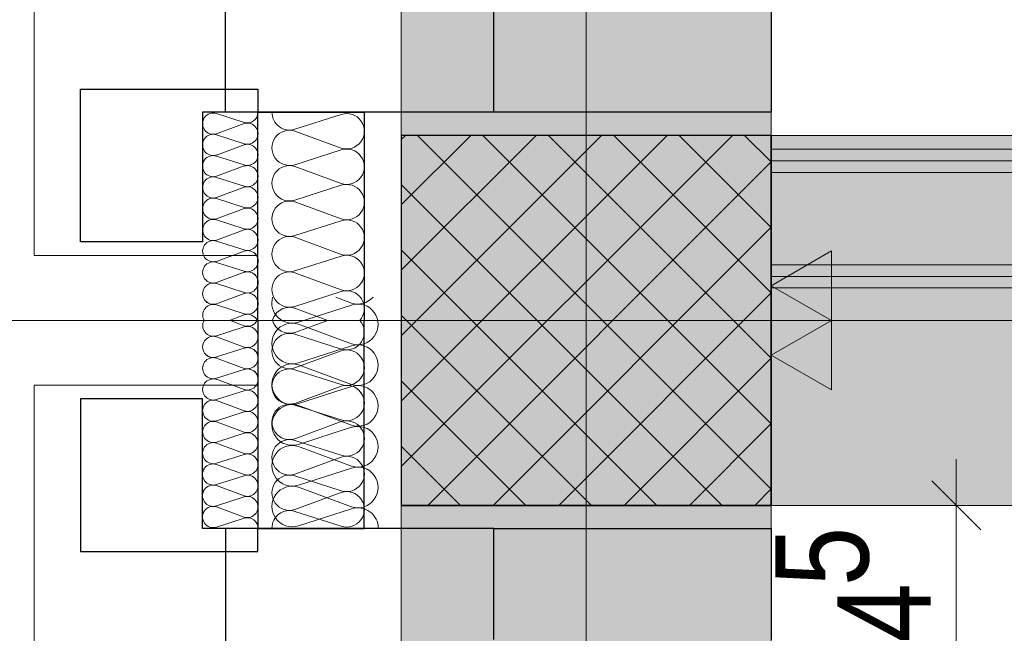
# Model space of a CAD drawing. Extents: x -1920 to 300, y 62 to 656.
# Tile 47 of 60: x -1822 to -1811, y 432 to 439. Entities that reach past the tile are written whole.
import ezdxf
from ezdxf.lldxf.tags import DXFTag

# ---------------------------------------------------------------- set-up
doc = ezdxf.new("R2010")
doc.units = 0
doc.layers.get('0').update_dxf_attribs({"lineweight": 35})
for name, color, linetype, lineweight, true_color in [('00 -Bauelemente -Dämmung innen', 7, 'Continuous', 9, 0xff7fe6), ('00 -Bauelemente -Gipskarton', 7, 'Continuous', 9, 0xff7fe6), ('30 -33 Aussenwände- 3 Aussenstützen', 7, 'Continuous', 50, 0x0000dd), ('30 -33 Aussenwände- 7 Fassade_ Elemente', 7, 'Continuous', 9, 0x00aacc), ('30 -34 Innenwände- 2 nichttragend', 7, 'Continuous', 18, 0xff7fe6), ('30 -35 Decken- 1 Konstruktion-Träger- Stahlbeton', 7, 'grob-A06G9HJG8I', 13, 0x33aa00), ('70 -72 Beschriftung- 2 Beschriftung Bauteile', 7, 'Continuous', 9, 0x9999ff), ('70 -76 Bemaßung- 2 Allgemein', 9, 'Continuous', 5, 0x808080)]:
    doc.layers.add(name, color=color, linetype=linetype, lineweight=lineweight, true_color=true_color)
doc.layers.add('70 -71 Achsen- 1 Gebäudeachsen', color=7, linetype='STRICHPUNKT2-A06G9HJF8I', lineweight=18)
doc.layers.add('iwb_Schraffur_Unterzug', color=7, linetype='Continuous', lineweight=5, true_color=0xffffcc, plot=False)
doc.styles.get("Standard").update_dxf_attribs({"font": 'ARIALN.TTF'})
tags = doc.linetypes.add('grob-A06G9HJG8I', pattern=[14, 3, -8, 3]).pattern_tags.tags
tags[8:9] = [DXFTag(74, 4), DXFTag(75, 0), DXFTag(340, '0'), DXFTag(46, 0.0), DXFTag(50, 0.0), DXFTag(44, 0.0), DXFTag(45, 0.0)]
tags[6:7] = [DXFTag(74, 4), DXFTag(75, 0), DXFTag(340, '0'), DXFTag(46, 0.0), DXFTag(50, 0.0), DXFTag(44, 0.0), DXFTag(45, 0.0)]
tags[4:5] = [DXFTag(74, 4), DXFTag(75, 0), DXFTag(340, '0'), DXFTag(46, 0.0), DXFTag(50, 0.0), DXFTag(44, 0.0), DXFTag(45, 0.0)]
tags = doc.linetypes.add('STRICHPUNKT2-A06G9HJF8I', pattern=[12.7, 6.35, -3.175, 0, -3.175]).pattern_tags.tags
tags[10:11] = [DXFTag(74, 4), DXFTag(75, 0), DXFTag(340, '0'), DXFTag(46, 0.0), DXFTag(50, 0.0), DXFTag(44, 0.0), DXFTag(45, 0.0)]
tags[8:9] = [DXFTag(74, 4), DXFTag(75, 0), DXFTag(340, '0'), DXFTag(46, 0.0), DXFTag(50, 0.0), DXFTag(44, 0.0), DXFTag(45, 0.0)]
tags[6:7] = [DXFTag(74, 4), DXFTag(75, 0), DXFTag(340, '0'), DXFTag(46, 0.0), DXFTag(50, 0.0), DXFTag(44, 0.0), DXFTag(45, 0.0)]
tags[4:5] = [DXFTag(74, 4), DXFTag(75, 0), DXFTag(340, '0'), DXFTag(46, 0.0), DXFTag(50, 0.0), DXFTag(44, 0.0), DXFTag(45, 0.0)]

# ---------------------------------------------------------------- blocks, each defined once
blk = doc.blocks.new('Referenz-A06G9HJH8I', base_point=(-1905.787, 86.892))
at = {"layer": '00 -Bauelemente -Dämmung innen', "color": 0, "linetype": 'Continuous', "ltscale": 0.13}
for p, q in [((-1759.231, 437.242), (-1813.831, 437.242)), ((-1760.231, 436.242), (-1813.831, 436.242))]:
    blk.add_line(p, q, dxfattribs=at)
at = {"layer": '00 -Bauelemente -Gipskarton', "color": 0, "linetype": 'Continuous', "ltscale": 0.13}
for p, q in [((-1758.981, 437.492), (-1813.831, 437.492)), ((-1759.106, 437.367), (-1813.831, 437.367)), ((-1759.231, 437.242), (-1813.831, 437.242)), ((-1760.231, 436.242), (-1813.831, 436.242)), ((-1760.356, 436.117), (-1813.831, 436.117)), ((-1760.481, 435.992), (-1813.831, 435.992))]:
    blk.add_line(p, q, dxfattribs=at)
at = {"layer": '30 -33 Aussenwände- 3 Aussenstützen', "color": 0, "lineweight": 9}
for p, q in [((-1817.831, 437.598), (-1817.786, 437.642)), ((-1817.831, 436.891), (-1817.079, 437.642)), ((-1817.831, 436.184), (-1816.372, 437.642)), ((-1817.831, 435.476), (-1815.665, 437.642)), ((-1817.831, 434.769), (-1814.957, 437.642)), ((-1817.831, 434.062), (-1814.25, 437.642)), ((-1817.655, 437.642), (-1813.831, 433.818)), ((-1816.948, 437.642), (-1813.831, 434.525)), ((-1816.241, 437.642), (-1813.831, 435.233)), ((-1815.533, 437.642), (-1813.831, 435.94)), ((-1814.826, 437.642), (-1813.831, 436.647)), ((-1814.119, 437.642), (-1813.831, 437.354)), ((-1817.543, 433.642), (-1813.831, 437.355)), ((-1817.831, 437.111), (-1814.362, 433.642)), ((-1816.836, 433.642), (-1813.831, 436.648)), ((-1817.831, 436.404), (-1815.069, 433.642)), ((-1815.831, 436.142), (-1815.831, 435.142)), ((-1816.129, 433.642), (-1813.831, 435.941)), ((-1817.831, 435.697), (-1815.776, 433.642)), ((-1816.331, 435.642), (-1815.331, 435.642)), ((-1815.422, 433.642), (-1813.831, 435.234)), ((-1817.831, 434.99), (-1816.483, 433.642)), ((-1814.715, 433.642), (-1813.831, 434.527)), ((-1817.831, 434.283), (-1817.19, 433.642)), ((-1814.008, 433.642), (-1813.831, 433.82))]:
    blk.add_line(p, q, dxfattribs=at)
at = {"layer": '30 -33 Aussenwände- 3 Aussenstützen', "color": 0, "linetype": 'Continuous', "lineweight": -2, "ltscale": 0.25}
for p, q in [((-1813.831, 437.642), (-1817.831, 437.642)), ((-1817.831, 437.642), (-1817.831, 433.642)), ((-1813.831, 433.642), (-1813.831, 437.642)), ((-1817.831, 433.642), (-1813.831, 433.642))]:
    blk.add_line(p, q, dxfattribs=at)
at = {"layer": '30 -33 Aussenwände- 7 Fassade_ Elemente', "color": 0, "linetype": 'Continuous', "ltscale": 0.13}
for p, q in [((-1821.801, 464.942), (-1821.801, 436.342)), ((-1813.831, 437.892), (-1813.831, 463.392)), ((-1819.531, 437.782), (-1819.831, 437.878)), ((-1819.381, 436.342), (-1819.381, 437.892)), ((-1819.381, 437.892), (-1813.831, 437.892)), ((-1818.981, 437.708), (-1818.481, 437.868)), ((-1819.831, 437.659), (-1819.531, 437.77)), ((-1819.531, 437.552), (-1819.831, 437.648)), ((-1818.481, 437.504), (-1818.981, 437.689)), ((-1819.83, 437.429), (-1819.531, 437.54)), ((-1818.981, 437.325), (-1818.481, 437.485)), ((-1819.53, 437.322), (-1819.83, 437.418)), ((-1819.83, 437.2), (-1819.53, 437.311)), ((-1818.481, 437.121), (-1818.981, 437.306)), ((-1819.53, 437.092), (-1819.83, 437.188)), ((-1819.83, 436.97), (-1819.53, 437.081)), ((-1818.981, 436.942), (-1818.481, 437.102)), ((-1819.53, 436.862), (-1819.83, 436.958)), ((-1819.83, 436.74), (-1819.53, 436.851)), ((-1818.481, 436.738), (-1818.981, 436.923)), ((-1819.53, 436.632), (-1819.83, 436.729)), ((-1818.981, 436.559), (-1818.481, 436.719)), ((-1819.83, 436.51), (-1819.53, 436.621)), ((-1818.481, 436.355), (-1818.981, 436.54)), ((-1819.53, 436.403), (-1819.83, 436.499)), ((-1821.801, 436.342), (-1819.381, 436.342)), ((-1819.83, 436.28), (-1819.53, 436.391)), ((-1818.981, 436.176), (-1818.481, 436.336)), ((-1819.529, 436.173), (-1819.83, 436.269)), ((-1819.829, 436.05), (-1819.529, 436.162)), ((-1818.481, 435.972), (-1818.981, 436.157)), ((-1815.831, 436.142), (-1815.831, 435.142)), ((-1819.529, 435.943), (-1819.829, 436.039)), ((-1819.829, 435.821), (-1819.529, 435.932)), ((-1818.981, 435.793), (-1818.481, 435.953)), ((-1818.368, 435.829), (-1818.54, 435.892)), ((-1819.529, 435.713), (-1819.829, 435.809)), ((-1818.368, 435.807), (-1818.943, 435.623)), ((-1819.529, 435.702), (-1819.69, 435.642)), ((-1818.981, 435.774), (-1818.625, 435.642)), ((-1819.529, 435.572), (-1819.829, 435.476)), ((-1819.529, 435.583), (-1819.69, 435.643)), ((-1818.981, 435.511), (-1818.625, 435.642)), ((-1818.943, 435.601), (-1818.368, 435.388)), ((-1816.331, 435.642), (-1815.331, 435.642)), ((-1819.829, 435.464), (-1819.529, 435.353)), ((-1818.981, 435.492), (-1818.481, 435.332)), ((-1818.368, 435.367), (-1818.943, 435.182)), ((-1819.529, 435.342), (-1819.829, 435.246)), ((-1818.481, 435.313), (-1818.981, 435.128)), ((-1819.829, 435.234), (-1819.529, 435.123)), ((-1818.943, 435.161), (-1818.368, 434.948)), ((-1819.529, 435.112), (-1819.83, 435.016)), ((-1818.981, 435.109), (-1818.481, 434.949)), ((-1821.801, 434.942), (-1819.381, 434.942)), ((-1821.801, 353.842), (-1821.801, 434.942)), ((-1819.83, 435.005), (-1819.53, 434.894)), ((-1819.381, 434.942), (-1819.381, 433.392)), ((-1818.481, 434.93), (-1818.981, 434.745)), ((-1818.368, 434.926), (-1818.943, 434.742)), ((-1819.53, 434.882), (-1819.83, 434.786)), ((-1819.83, 434.775), (-1819.53, 434.664)), ((-1818.981, 434.726), (-1818.481, 434.566)), ((-1818.943, 434.72), (-1818.368, 434.508)), ((-1819.53, 434.652), (-1819.83, 434.556)), ((-1819.83, 434.545), (-1819.53, 434.434)), ((-1818.481, 434.547), (-1818.981, 434.362)), ((-1819.53, 434.423), (-1819.83, 434.326)), ((-1818.368, 434.486), (-1818.943, 434.301)), ((-1819.83, 434.315), (-1819.53, 434.204)), ((-1818.981, 434.343), (-1818.481, 434.183)), ((-1819.53, 434.193), (-1819.83, 434.097)), ((-1818.943, 434.28), (-1818.368, 434.067)), ((-1819.83, 434.085), (-1819.53, 433.974)), ((-1818.481, 434.164), (-1818.981, 433.979)), ((-1818.368, 434.045), (-1818.943, 433.861)), ((-1819.53, 433.963), (-1819.83, 433.867)), ((-1818.981, 433.96), (-1818.481, 433.8)), ((-1819.83, 433.856), (-1819.531, 433.744)), ((-1818.481, 433.781), (-1818.981, 433.596)), ((-1818.943, 433.839), (-1818.368, 433.627)), ((-1819.531, 433.733), (-1819.831, 433.637)), ((-1819.831, 433.626), (-1819.531, 433.515)), ((-1818.981, 433.577), (-1818.481, 433.417)), ((-1818.368, 433.605), (-1818.943, 433.42)), ((-1819.531, 433.503), (-1819.831, 433.407)), ((-1819.381, 433.392), (-1813.831, 433.392)), ((-1813.831, 433.392), (-1813.831, 355.392))]:
    blk.add_line(p, q, dxfattribs=at)
at = {"layer": '30 -33 Aussenwände- 7 Fassade_ Elemente', "color": 0, "linetype": 'Continuous', "lineweight": -2, "ltscale": 0.25}
for p, q in [((-1819.731, 437.892), (-1819.731, 439.542)), ((-1816.831, 437.892), (-1816.831, 439.092)), ((-1813.831, 439.092), (-1813.831, 437.892)), ((-1821.301, 438.142), (-1819.381, 438.142)), ((-1821.301, 436.492), (-1821.301, 438.142)), ((-1819.381, 438.142), (-1819.381, 437.892)), ((-1819.381, 437.892), (-1819.981, 437.892)), ((-1819.981, 437.892), (-1819.981, 436.492)), ((-1816.831, 437.892), (-1819.731, 437.892)), ((-1819.381, 435.642), (-1819.381, 437.892)), ((-1819.381, 437.892), (-1818.231, 437.892)), ((-1818.231, 437.892), (-1818.231, 435.642)), ((-1813.831, 437.892), (-1816.831, 437.892)), ((-1819.981, 436.492), (-1821.301, 436.492)), ((-1819.381, 435.642), (-1819.381, 433.392)), ((-1818.231, 433.392), (-1818.231, 435.642)), ((-1821.301, 434.792), (-1821.301, 433.142)), ((-1819.981, 434.792), (-1821.301, 434.792)), ((-1819.981, 433.392), (-1819.981, 434.792)), ((-1819.381, 433.392), (-1819.981, 433.392)), ((-1816.831, 433.392), (-1819.731, 433.392)), ((-1819.731, 433.392), (-1819.731, 431.742)), ((-1819.381, 433.392), (-1818.231, 433.392)), ((-1819.381, 433.142), (-1819.381, 433.392)), ((-1816.831, 433.392), (-1813.831, 433.392)), ((-1816.831, 432.192), (-1816.831, 433.392)), ((-1813.831, 433.392), (-1813.831, 432.192)), ((-1821.301, 433.142), (-1819.381, 433.142))]:
    blk.add_line(p, q, dxfattribs=at)
at = {"layer": '30 -33 Aussenwände- 7 Fassade_ Elemente', "color": 0, "linetype": 'Continuous', "ltscale": 0.13}
for centre, major_axis, end_param in [((-1819.866, 437.768), (0.035, 0.109), 3.765224), ((-1819.496, 437.891), (-0.035, -0.109), 1.896254), ((-1819.039, 437.89), (-0.191, 0.003), 1.896254), ((-1818.422, 437.686), (-0.059, -0.182), 3.765224), ((-1819.495, 437.661), (-0.035, -0.109), 3.764652), ((-1819.039, 437.507), (0.059, 0.182), 3.764652), ((-1819.866, 437.539), (0.035, 0.109), 3.765224), ((-1819.495, 437.431), (-0.035, -0.109), 3.764652), ((-1818.422, 437.303), (-0.059, -0.182), 3.765224), ((-1819.866, 437.309), (0.035, 0.109), 3.765224), ((-1819.495, 437.201), (-0.035, -0.109), 3.764652), ((-1819.039, 437.124), (0.059, 0.182), 3.764652), ((-1819.865, 437.079), (0.035, 0.109), 3.765224), ((-1819.495, 436.972), (-0.035, -0.109), 3.764652), ((-1818.422, 436.92), (-0.059, -0.182), 3.765224), ((-1819.865, 436.849), (0.035, 0.109), 3.765224), ((-1819.495, 436.742), (-0.035, -0.109), 3.764652), ((-1819.039, 436.741), (0.059, 0.182), 3.764652), ((-1819.039, 436.741), (-0.155, 0.112), 1.254884), ((-1819.039, 436.741), (0.059, 0.182), 1.254884), ((-1819.865, 436.619), (0.035, 0.109), 3.765224), ((-1818.422, 436.537), (0.155, 0.112), 1.255075), ((-1818.422, 436.537), (-0.059, -0.182), 3.765224), ((-1819.495, 436.512), (-0.035, -0.109), 3.764652), ((-1818.422, 436.537), (0.155, -0.112), 1.255075), ((-1819.039, 436.358), (0.059, 0.182), 3.764652), ((-1819.039, 436.741), (-0.155, -0.112), 1.254884), ((-1819.039, 436.358), (0.059, 0.182), 1.254884), ((-1819.865, 436.39), (0.035, 0.109), 3.765224), ((-1819.039, 436.358), (-0.155, 0.112), 1.254884), ((-1818.422, 436.537), (-0.059, -0.182), 1.255075), ((-1819.494, 436.282), (-0.035, -0.109), 3.764652), ((-1819.494, 436.282), (0.0929, 0.0675), 1.254884), ((-1819.494, 436.282), (0.093, -0.0673), 1.254884), ((-1818.422, 436.154), (-0.059, -0.182), 3.765224), ((-1818.422, 436.154), (0.155, 0.112), 1.255075), ((-1819.865, 436.16), (0.035, 0.109), 3.765224), ((-1819.865, 436.16), (-0.093, 0.0673), 1.255075), ((-1819.865, 436.16), (0.035, 0.109), 1.255075), ((-1819.494, 436.282), (-0.035, -0.109), 1.254884), ((-1819.039, 436.358), (-0.155, -0.112), 1.254884), ((-1818.422, 436.154), (0.155, -0.112), 1.255075), ((-1819.494, 436.052), (0.0929, 0.0675), 1.254884), ((-1819.494, 436.052), (-0.035, -0.109), 3.764652), ((-1819.494, 436.052), (0.093, -0.0673), 1.254884), ((-1819.039, 435.975), (0.059, 0.182), 1.254884), ((-1819.865, 435.93), (0.035, 0.109), 3.765224), ((-1819.865, 435.93), (-0.093, 0.0673), 1.255075), ((-1819.865, 436.16), (-0.0929, -0.0675), 1.255075), ((-1819.865, 435.93), (0.035, 0.109), 1.255075), ((-1819.039, 435.975), (-0.155, 0.112), 1.254884), ((-1818.422, 436.154), (-0.059, -0.182), 1.255075), ((-1819.494, 436.052), (-0.035, -0.109), 1.254884), ((-1819.494, 435.823), (0.0929, 0.0675), 1.254884), ((-1819.494, 435.823), (0.093, -0.0673), 1.254884), ((-1819.011, 435.832), (-0.212, 0.06), 2.160679), ((-1818.422, 435.771), (0.142, -0.129), 2.619647), ((-1818.301, 436.038), (-0.067, -0.209), 1.157172), ((-1819.864, 435.7), (0.035, 0.109), 2.411197), ((-1819.865, 435.93), (-0.0929, -0.0675), 1.255075), ((-1819.039, 435.592), (0.059, 0.182), 1.613483), ((-1819.039, 435.975), (-0.155, -0.112), 1.254884), ((-1818.301, 435.598), (0.178, 0.129), 1.254884), ((-1819.494, 435.823), (-0.035, -0.109), 1.254884), ((-1819.494, 435.593), (0.103, 0.05), 1.434048), ((-1818.301, 435.598), (0.178, -0.129), 1.254884), ((-1819.864, 435.585), (-0.0991, 0.058), 2.411197), ((-1819.494, 435.692), (-0.035, -0.109), 1.434048), ((-1819.494, 435.462), (0.093, 0.0673), 1.254884), ((-1819.011, 435.392), (0.068, 0.209), 3.765224), ((-1819.039, 435.693), (-0.184, -0.051), 1.613483), ((-1819.011, 435.392), (0.068, 0.209), 1.255075), ((-1818.422, 435.514), (-0.059, -0.182), 2.619647), ((-1819.865, 435.355), (0.035, 0.109), 3.765224), ((-1819.865, 435.355), (0.035, 0.109), 1.255075), ((-1819.494, 435.462), (0.0929, -0.0675), 1.254884), ((-1819.011, 435.392), (-0.178, 0.129), 1.255075), ((-1819.039, 435.31), (0.059, 0.182), 1.254884), ((-1818.301, 435.598), (-0.067, -0.209), 1.254884), ((-1819.865, 435.355), (-0.0929, 0.0675), 1.255075), ((-1819.494, 435.462), (-0.035, -0.109), 1.254884), ((-1819.494, 435.233), (-0.035, -0.109), 3.764652), ((-1819.494, 435.233), (0.093, 0.0673), 1.254884), ((-1819.039, 435.31), (-0.155, 0.112), 1.254884), ((-1818.301, 435.157), (0.178, 0.129), 1.254884), ((-1818.301, 435.157), (-0.067, -0.209), 3.764652), ((-1819.865, 435.125), (0.035, 0.109), 3.765224), ((-1819.865, 435.355), (-0.093, -0.0673), 1.255075), ((-1819.865, 435.125), (0.035, 0.109), 1.255075), ((-1819.494, 435.233), (0.0929, -0.0675), 1.254884), ((-1819.011, 435.392), (-0.178, -0.129), 1.255075), ((-1818.422, 435.131), (0.155, 0.112), 1.255075), ((-1818.422, 435.131), (-0.059, -0.182), 3.765224), ((-1818.301, 435.157), (0.178, -0.129), 1.254884), ((-1819.865, 435.125), (-0.0929, 0.0675), 1.255075), ((-1819.494, 435.233), (-0.035, -0.109), 1.254884), ((-1819.011, 434.951), (0.068, 0.209), 3.765224), ((-1819.039, 435.31), (-0.155, -0.112), 1.254884), ((-1819.011, 434.951), (0.068, 0.209), 1.255075), ((-1818.422, 435.131), (0.155, -0.112), 1.255075), ((-1819.865, 435.125), (-0.093, -0.0673), 1.255075), ((-1819.494, 435.003), (-0.035, -0.109), 3.764652), ((-1819.494, 435.003), (0.093, 0.0673), 1.254884), ((-1819.494, 435.003), (0.0929, -0.0675), 1.254884), ((-1819.011, 434.951), (-0.178, 0.129), 1.255075), ((-1819.039, 434.927), (0.059, 0.182), 3.764652), ((-1819.039, 434.927), (-0.155, 0.112), 1.254884), ((-1819.039, 434.927), (0.059, 0.182), 1.254884), ((-1819.865, 434.895), (0.035, 0.109), 3.765224), ((-1819.494, 435.003), (-0.035, -0.109), 1.254884), ((-1818.422, 435.131), (-0.059, -0.182), 1.255075), ((-1818.422, 434.748), (0.155, 0.112), 1.255075), ((-1818.422, 434.748), (-0.059, -0.182), 3.765224), ((-1818.301, 435.157), (-0.067, -0.209), 1.254884), ((-1818.301, 434.717), (0.178, 0.129), 1.254884), ((-1818.301, 434.717), (-0.067, -0.209), 3.764652), ((-1819.495, 434.773), (-0.035, -0.109), 3.764652), ((-1819.011, 434.951), (-0.178, -0.129), 1.255075), ((-1818.422, 434.748), (0.155, -0.112), 1.255075), ((-1818.301, 434.717), (0.178, -0.129), 1.254884), ((-1819.865, 434.666), (0.035, 0.109), 3.765224), ((-1819.011, 434.511), (0.068, 0.209), 3.765224), ((-1819.039, 434.544), (0.059, 0.182), 3.764652), ((-1819.039, 434.927), (-0.155, -0.112), 1.254884), ((-1819.039, 434.544), (0.059, 0.182), 1.254884), ((-1819.495, 434.543), (-0.035, -0.109), 3.764652), ((-1819.039, 434.544), (-0.155, 0.112), 1.254884), ((-1818.422, 434.748), (-0.059, -0.182), 1.255075), ((-1819.865, 434.436), (0.035, 0.109), 3.765224), ((-1818.422, 434.365), (-0.059, -0.182), 3.765224), ((-1818.301, 434.717), (-0.067, -0.209), 1.254884), ((-1818.301, 434.276), (-0.067, -0.209), 3.764652), ((-1819.495, 434.313), (-0.035, -0.109), 3.764652), ((-1819.039, 434.544), (-0.155, -0.112), 1.254884), ((-1819.865, 434.206), (0.035, 0.109), 3.765224), ((-1819.011, 434.07), (0.068, 0.209), 3.765224), ((-1819.039, 434.161), (0.059, 0.182), 3.764652), ((-1819.495, 434.084), (-0.035, -0.109), 3.764652), ((-1818.422, 433.982), (-0.059, -0.182), 3.765224), ((-1819.866, 433.976), (0.035, 0.109), 3.765224), ((-1818.301, 433.836), (-0.067, -0.209), 3.764652), ((-1819.495, 433.854), (-0.035, -0.109), 3.764652), ((-1819.039, 433.778), (0.059, 0.182), 3.764652), ((-1819.866, 433.746), (0.035, 0.109), 3.765224), ((-1819.011, 433.63), (0.068, 0.209), 3.765224), ((-1818.422, 433.599), (-0.059, -0.182), 3.765224), ((-1819.495, 433.624), (-0.035, -0.109), 3.764652), ((-1819.866, 433.517), (0.035, 0.109), 3.765224), ((-1819.039, 433.395), (0.059, 0.182), 1.896254), ((-1818.301, 433.396), (0.22, -0.003), 1.896254), ((-1819.496, 433.394), (0.115, -0.002), 1.896254)]:
    blk.add_ellipse(centre, major_axis=major_axis, ratio=1, start_param=0, end_param=end_param, dxfattribs=at)
at = {"layer": '30 -34 Innenwände- 2 nichttragend', "color": 0, "linetype": 'Continuous', "ltscale": 0.18}
for p, q in [((-1758.981, 437.492), (-1813.831, 437.492)), ((-1813.831, 437.492), (-1813.831, 435.992)), ((-1760.481, 435.992), (-1813.831, 435.992))]:
    blk.add_line(p, q, dxfattribs=at)
at = {"layer": '30 -35 Decken- 1 Konstruktion-Träger- Stahlbeton', "color": 0}
for p, q in [((-1817.831, 546.142), (-1817.831, 433.642)), ((-1813.831, 546.142), (-1813.831, 433.642)), ((-1813.831, 437.642), (-1665.831, 437.642)), ((-1817.831, 433.642), (-1817.831, 242.642)), ((-1813.831, 433.642), (-1813.831, 242.642)), ((-1813.831, 433.642), (-1665.831, 433.642))]:
    blk.add_line(p, q, dxfattribs=at)
at = {"layer": '30 -35 Decken- 1 Konstruktion-Träger- Stahlbeton', "color": 0, "linetype": 'Continuous', "lineweight": 35, "ltscale": 0.35}
for p, q in [((-1813.831, 437.642), (-1813.831, 433.642)), ((-1813.831, 433.642), (-1817.831, 433.642)), ((-1813.831, 433.642), (-1817.831, 433.642))]:
    blk.add_line(p, q, dxfattribs=at)
at = {"layer": '70 -71 Achsen- 1 Gebäudeachsen', "color": 0, "linetype": 'STRICHPUNKT2-A06G9HJF8I', "ltscale": 0.18}
for p, q in [((-1815.831, 590.612), (-1815.831, 90.892)), ((-1858.301, 435.642), (-23.361, 435.642))]:
    blk.add_line(p, q, dxfattribs=at)
at = {"layer": '70 -72 Beschriftung- 2 Beschriftung Bauteile', "color": 0}
for p, q in [((-1813.831, 436.017), (-1813.181, 436.392)), ((-1813.181, 436.392), (-1813.181, 435.642)), ((-1813.181, 435.642), (-1813.831, 436.017)), ((-1813.831, 435.267), (-1813.181, 435.642)), ((-1813.181, 435.642), (-1813.181, 434.892)), ((-1813.181, 434.892), (-1813.831, 435.267))]:
    blk.add_line(p, q, dxfattribs=at)
at = {"layer": '70 -72 Beschriftung- 2 Beschriftung Bauteile', "color": 0, "lineweight": 0}
for points in [[(-1813.181, 435.642), (-1813.831, 436.017), (-1813.181, 436.392)], [(-1813.181, 434.892), (-1813.831, 435.267), (-1813.181, 435.642)]]:
    blk.add_solid(points, dxfattribs=at)
at = {"layer": '70 -76 Bemaßung- 2 Allgemein', "color": 0, "linetype": 'Continuous', "ltscale": 0.13}
for p, q in [((-1811.831, 434.142), (-1811.831, 433.112)), ((-1812.331, 433.642), (-1811.331, 433.642)), ((-1811.831, 431.723), (-1811.831, 433.112))]:
    blk.add_line(p, q, dxfattribs=at)
at = {"layer": '70 -76 Bemaßung- 2 Allgemein', "color": 0, "linetype": 'Continuous', "lineweight": 20, "ltscale": 0.2}
blk.add_line((-1812.096, 433.908), (-1811.565, 433.377), dxfattribs=at)
at = {"layer": '70 -76 Bemaßung- 2 Allgemein', "color": 0, "linetype": 'Continuous', "ltscale": 0.13, "char_height": 1.00689, "attachment_point": 1, "rotation": 90}
for s, insert in [('{\\fArial Narrow;5}', (-1813.786, 432.769)), ('{\\fArial Narrow;24}', (-1813.115, 431.519))]:
    blk.add_mtext(s, dxfattribs=dict(at, insert=insert))
blk = doc.blocks.new('Referenz-A06G9HJJ8I', base_point=(-1817.831, 154.592))
at = {"layer": 'iwb_Schraffur_Unterzug', "linetype": 'Continuous', "ltscale": 0.13}
blk.add_hatch(color=256, dxfattribs=at).paths.add_polyline_path([(-1813.831, 435.642), (-1813.831, 437.642), (-67.831, 437.642), (-67.831, 433.642), (-1813.831, 433.642)])
blk.add_solid([(-1817.831, 242.642), (-1817.831, 546.142), (-1813.831, 242.642), (-1813.831, 546.142)], dxfattribs=at)

msp = doc.modelspace()

# ---------------------------------------------------------------- block references
at = {"color": 8, "lineweight": 25, "ltscale": 0.25, "true_color": 0x808080}
for name, p in [('Referenz-A06G9HJH8I', (-1905.787, 86.892)), ('Referenz-A06G9HJJ8I', (-1817.831, 154.592))]:
    msp.add_blockref(name, p, dxfattribs=at)

doc.saveas('drawing.dxf')
